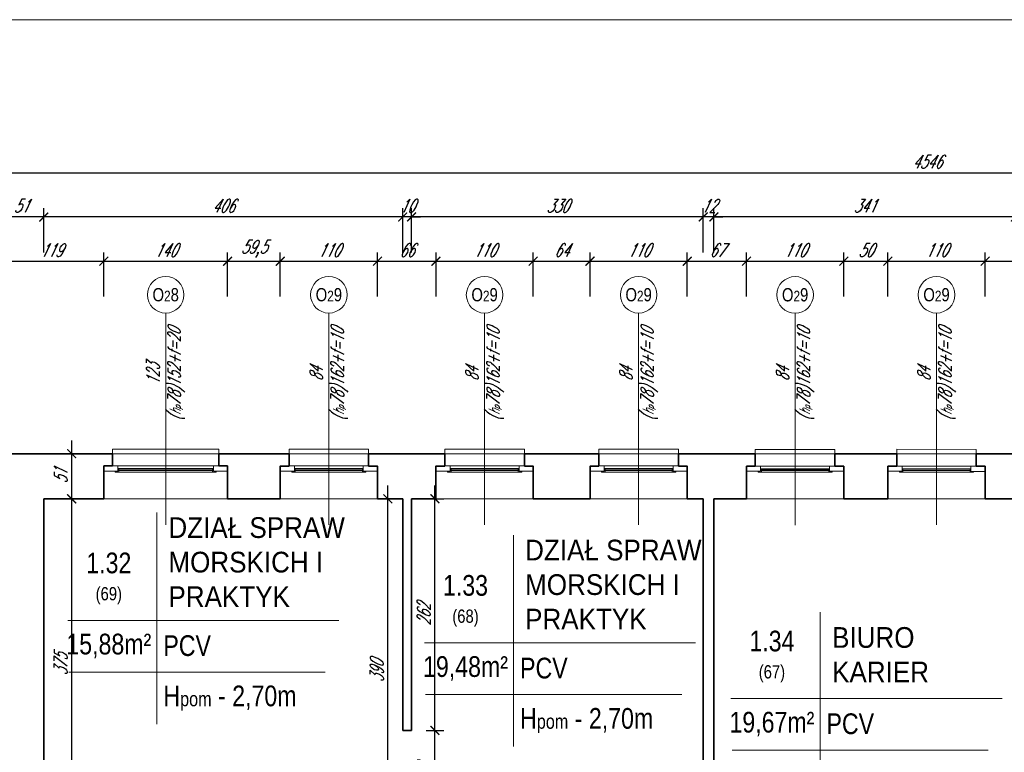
# Model space of a CAD drawing. Header units: millimetres. Extents: x 402 to 79005, y -7782 to 89952.
# Tile 173 of 256: x 24149 to 25262, y 32058 to 32886. Entities that reach past the tile are written whole.
import ezdxf

# ---------------------------------------------------------------- set-up
doc = ezdxf.new("R2010")
doc.units = ezdxf.units.MM
doc.header["$LTSCALE"] = 10
doc.linetypes.add('DASHED', pattern=[19.05, 12.7, -6.35])
doc.layers.get('0').update_dxf_attribs({"lineweight": 0})
doc.layers.get('Defpoints').update_dxf_attribs({"color": 253})
for name, color, linetype, lineweight in [('01 parter - ściany', 253, 'Continuous', 35), ('03-01_okna', 253, 'Continuous', 15), ('04-1_widok', 253, 'Continuous', 5), ('05-01_wymiary', 253, 'Continuous', 5), ('05-03_opis', 253, 'Continuous', 5)]:
    doc.layers.add(name, color=color, linetype=linetype, lineweight=lineweight)
doc.styles.add('ariel', font='ARIAL.TTF', dxfattribs={"width": 0.8})
doc.styles.add('ariel_wym', font='simplex.shx', dxfattribs={"width": 0.65, "oblique": 25})
doc.dimstyles.new('ariel 50', dxfattribs={"dimtxt": 15, "dimasz": 10, "dimexe": 10, "dimexo": 0, "dimgap": 5, "dimtad": 1, "dimdec": 1, "dimrnd": 0.5, "dimtxsty": 'ariel_wym', "dimblk": 'ARCHTICK', "dimcen": 2.5, "dimdle": 15, "dimazin": 0, "dimtfac": 1, "dimtdec": 1, "dimtix": 1, "dimtmove": 0, "dimatfit": 3, "dimldrblk": 'DOT', "dimfxl": 0, "dimarcsym": 0})
doc.dimstyles.new('ariel 50 wnętrze', dxfattribs={"dimtxt": 15, "dimasz": 10, "dimexe": 10, "dimexo": 0, "dimgap": 5, "dimtad": 1, "dimdec": 1, "dimrnd": 0.5, "dimtxsty": 'ariel_wym', "dimblk": 'ARCHTICK', "dimcen": 2.5, "dimdle": 15, "dimazin": 0, "dimtfac": 1, "dimtdec": 1, "dimtix": 1, "dimtmove": 0, "dimatfit": 3, "dimldrblk": 'DOT', "dimfxl": 0, "dimarcsym": 0})

# ---------------------------------------------------------------- blocks, each defined once
blk = doc.blocks.new('_ArchTick')
at = {"color": 0, "linetype": 'ByBlock', "const_width": 0.15}
blk.add_lwpolyline([(-0.5, -0.5), (0.5, 0.5)], dxfattribs=at)
blk = doc.blocks.new('*D1411')
at = {"layer": '05-01_wymiary', "color": 0, "lineweight": -2}
for p, q in [((24124.8, 32573.2), (24124.8, 32623.2)), ((24243.7, 32573.2), (24243.7, 32623.2)), ((24109.8, 32613.2), (24258.7, 32613.2))]:
    blk.add_line(p, q, dxfattribs=at)
at = {"layer": 'Defpoints', "color": 0}
for p in [(24243.7, 32613.2), (24124.8, 32395.5), (24243.7, 32344.6)]:
    blk.add_point(p, dxfattribs=at)
at = {"layer": '05-01_wymiary', "color": 0, "lineweight": -2, "xscale": 10, "yscale": 10, "zscale": 10, "rotation": 180}
blk.add_blockref('_ArchTick', (24124.8, 32613.2), dxfattribs=at)
at = {"layer": '05-01_wymiary', "color": 0, "lineweight": -2, "xscale": 10, "yscale": 10, "zscale": 10}
blk.add_blockref('_ArchTick', (24243.7, 32613.2), dxfattribs=at)
at = {"layer": '05-01_wymiary', "color": 0, "insert": (24184.3, 32625.7), "char_height": 15, "attachment_point": 5, "style": 'ariel_wym'}
blk.add_mtext('119', dxfattribs=at)
blk = doc.blocks.new('_Dot')
at = {"color": 0, "linetype": 'ByBlock', "lineweight": -2}
blk.add_line((-0.5, 0), (-1, 0), dxfattribs=at)
at = {"color": 0, "linetype": 'ByBlock', "const_width": 0.5}
blk.add_lwpolyline([(-0.25, 0, 1), (0.25, 0, 1)], format="xyb", close=True, dxfattribs=at)
blk = doc.blocks.new('*D1412')
at = {"layer": '05-01_wymiary', "color": 0, "lineweight": -2}
for p, q in [((24243.7, 32573.2), (24243.7, 32623.2)), ((24383.7, 32573.2), (24383.7, 32623.2)), ((24228.7, 32613.2), (24398.7, 32613.2))]:
    blk.add_line(p, q, dxfattribs=at)
at = {"layer": 'Defpoints', "color": 0}
for p in [(24383.7, 32613.2), (24243.7, 32344.6), (24383.7, 32344.6)]:
    blk.add_point(p, dxfattribs=at)
at = {"layer": '05-01_wymiary', "color": 0, "lineweight": -2, "xscale": 10, "yscale": 10, "zscale": 10, "rotation": 180}
blk.add_blockref('_ArchTick', (24243.7, 32613.2), dxfattribs=at)
at = {"layer": '05-01_wymiary', "color": 0, "lineweight": -2, "xscale": 10, "yscale": 10, "zscale": 10}
blk.add_blockref('_ArchTick', (24383.7, 32613.2), dxfattribs=at)
at = {"layer": '05-01_wymiary', "color": 0, "insert": (24313.7, 32625.7), "char_height": 15, "attachment_point": 5, "style": 'ariel_wym'}
blk.add_mtext('140', dxfattribs=at)
blk = doc.blocks.new('*D1413')
at = {"layer": '05-01_wymiary', "color": 0, "lineweight": -2}
for p, q in [((24383.7, 32573.2), (24383.7, 32623.2)), ((24443.3, 32573.2), (24443.3, 32623.2)), ((24368.7, 32613.2), (24458.3, 32613.2))]:
    blk.add_line(p, q, dxfattribs=at)
at = {"layer": 'Defpoints', "color": 0}
for p in [(24443.3, 32613.2), (24383.7, 32344.6), (24443.3, 32344.5)]:
    blk.add_point(p, dxfattribs=at)
at = {"layer": '05-01_wymiary', "color": 0, "lineweight": -2, "xscale": 10, "yscale": 10, "zscale": 10, "rotation": 180}
blk.add_blockref('_ArchTick', (24383.7, 32613.2), dxfattribs=at)
at = {"layer": '05-01_wymiary', "color": 0, "lineweight": -2, "xscale": 10, "yscale": 10, "zscale": 10}
blk.add_blockref('_ArchTick', (24443.3, 32613.2), dxfattribs=at)
at = {"layer": '05-01_wymiary', "color": 0, "insert": (24413.5, 32627.1), "char_height": 15, "attachment_point": 5, "style": 'ariel_wym'}
blk.add_mtext('59,5', dxfattribs=at)
blk = doc.blocks.new('*D1414')
at = {"layer": '05-01_wymiary', "color": 0, "lineweight": -2}
for p, q in [((24443.3, 32573.2), (24443.3, 32623.2)), ((24553.3, 32573.2), (24553.3, 32623.2)), ((24428.3, 32613.2), (24568.3, 32613.2))]:
    blk.add_line(p, q, dxfattribs=at)
at = {"layer": 'Defpoints', "color": 0}
for p in [(24553.3, 32613.2), (24443.3, 32344.5), (24553.3, 32344.5)]:
    blk.add_point(p, dxfattribs=at)
at = {"layer": '05-01_wymiary', "color": 0, "lineweight": -2, "xscale": 10, "yscale": 10, "zscale": 10, "rotation": 180}
blk.add_blockref('_ArchTick', (24443.3, 32613.2), dxfattribs=at)
at = {"layer": '05-01_wymiary', "color": 0, "lineweight": -2, "xscale": 10, "yscale": 10, "zscale": 10}
blk.add_blockref('_ArchTick', (24553.3, 32613.2), dxfattribs=at)
at = {"layer": '05-01_wymiary', "color": 0, "insert": (24498.3, 32625.7), "char_height": 15, "attachment_point": 5, "style": 'ariel_wym'}
blk.add_mtext('110', dxfattribs=at)
blk = doc.blocks.new('*D1415')
at = {"layer": '05-01_wymiary', "color": 0, "lineweight": -2}
for p, q in [((24553.3, 32573.2), (24553.3, 32623.2)), ((24619.5, 32573.2), (24619.5, 32623.2)), ((24538.3, 32613.2), (24634.5, 32613.2))]:
    blk.add_line(p, q, dxfattribs=at)
at = {"layer": 'Defpoints', "color": 0}
for p in [(24619.5, 32613.2), (24553.3, 32344.5), (24619.5, 32344.5)]:
    blk.add_point(p, dxfattribs=at)
at = {"layer": '05-01_wymiary', "color": 0, "lineweight": -2, "xscale": 10, "yscale": 10, "zscale": 10, "rotation": 180}
blk.add_blockref('_ArchTick', (24553.3, 32613.2), dxfattribs=at)
at = {"layer": '05-01_wymiary', "color": 0, "lineweight": -2, "xscale": 10, "yscale": 10, "zscale": 10}
blk.add_blockref('_ArchTick', (24619.5, 32613.2), dxfattribs=at)
at = {"layer": '05-01_wymiary', "color": 0, "insert": (24586.4, 32625.7), "char_height": 15, "attachment_point": 5, "style": 'ariel_wym'}
blk.add_mtext('66', dxfattribs=at)
blk = doc.blocks.new('*D1416')
at = {"layer": '05-01_wymiary', "color": 0, "lineweight": -2}
for p, q in [((24619.5, 32573.2), (24619.5, 32623.2)), ((24729.4, 32573.2), (24729.4, 32623.2)), ((24604.5, 32613.2), (24744.4, 32613.2))]:
    blk.add_line(p, q, dxfattribs=at)
at = {"layer": 'Defpoints', "color": 0}
for p in [(24729.4, 32613.2), (24619.5, 32344.5), (24729.4, 32344.5)]:
    blk.add_point(p, dxfattribs=at)
at = {"layer": '05-01_wymiary', "color": 0, "lineweight": -2, "xscale": 10, "yscale": 10, "zscale": 10, "rotation": 180}
blk.add_blockref('_ArchTick', (24619.5, 32613.2), dxfattribs=at)
at = {"layer": '05-01_wymiary', "color": 0, "lineweight": -2, "xscale": 10, "yscale": 10, "zscale": 10}
blk.add_blockref('_ArchTick', (24729.4, 32613.2), dxfattribs=at)
at = {"layer": '05-01_wymiary', "color": 0, "insert": (24674.4, 32625.7), "char_height": 15, "attachment_point": 5, "style": 'ariel_wym'}
blk.add_mtext('110', dxfattribs=at)
blk = doc.blocks.new('*D1417')
at = {"layer": '05-01_wymiary', "color": 0, "lineweight": -2}
for p, q in [((24729.4, 32573.2), (24729.4, 32623.2)), ((24793.7, 32573.2), (24793.7, 32623.2)), ((24714.4, 32613.2), (24808.7, 32613.2))]:
    blk.add_line(p, q, dxfattribs=at)
at = {"layer": 'Defpoints', "color": 0}
for p in [(24793.7, 32613.2), (24729.4, 32344.5), (24793.7, 32344.5)]:
    blk.add_point(p, dxfattribs=at)
at = {"layer": '05-01_wymiary', "color": 0, "lineweight": -2, "xscale": 10, "yscale": 10, "zscale": 10, "rotation": 180}
blk.add_blockref('_ArchTick', (24729.4, 32613.2), dxfattribs=at)
at = {"layer": '05-01_wymiary', "color": 0, "lineweight": -2, "xscale": 10, "yscale": 10, "zscale": 10}
blk.add_blockref('_ArchTick', (24793.7, 32613.2), dxfattribs=at)
at = {"layer": '05-01_wymiary', "color": 0, "insert": (24761.5, 32625.7), "char_height": 15, "attachment_point": 5, "style": 'ariel_wym'}
blk.add_mtext('64', dxfattribs=at)
blk = doc.blocks.new('*D1418')
at = {"layer": '05-01_wymiary', "color": 0, "lineweight": -2}
for p, q in [((24793.7, 32573.2), (24793.7, 32623.2)), ((24903.7, 32573.2), (24903.7, 32623.2)), ((24778.7, 32613.2), (24918.7, 32613.2))]:
    blk.add_line(p, q, dxfattribs=at)
at = {"layer": 'Defpoints', "color": 0}
for p in [(24903.7, 32613.2), (24793.7, 32344.5), (24903.7, 32344.5)]:
    blk.add_point(p, dxfattribs=at)
at = {"layer": '05-01_wymiary', "color": 0, "lineweight": -2, "xscale": 10, "yscale": 10, "zscale": 10, "rotation": 180}
blk.add_blockref('_ArchTick', (24793.7, 32613.2), dxfattribs=at)
at = {"layer": '05-01_wymiary', "color": 0, "lineweight": -2, "xscale": 10, "yscale": 10, "zscale": 10}
blk.add_blockref('_ArchTick', (24903.7, 32613.2), dxfattribs=at)
at = {"layer": '05-01_wymiary', "color": 0, "insert": (24848.7, 32625.7), "char_height": 15, "attachment_point": 5, "style": 'ariel_wym'}
blk.add_mtext('110', dxfattribs=at)
blk = doc.blocks.new('*D1419')
at = {"layer": '05-01_wymiary', "color": 0, "lineweight": -2}
for p, q in [((24903.7, 32573.2), (24903.7, 32623.2)), ((24970.7, 32573.2), (24970.7, 32623.2)), ((24888.7, 32613.2), (24985.7, 32613.2))]:
    blk.add_line(p, q, dxfattribs=at)
at = {"layer": 'Defpoints', "color": 0}
for p in [(24970.7, 32613.2), (24903.7, 32344.5), (24970.7, 32344.5)]:
    blk.add_point(p, dxfattribs=at)
at = {"layer": '05-01_wymiary', "color": 0, "lineweight": -2, "xscale": 10, "yscale": 10, "zscale": 10, "rotation": 180}
blk.add_blockref('_ArchTick', (24903.7, 32613.2), dxfattribs=at)
at = {"layer": '05-01_wymiary', "color": 0, "lineweight": -2, "xscale": 10, "yscale": 10, "zscale": 10}
blk.add_blockref('_ArchTick', (24970.7, 32613.2), dxfattribs=at)
at = {"layer": '05-01_wymiary', "color": 0, "insert": (24937.2, 32625.7), "char_height": 15, "attachment_point": 5, "style": 'ariel_wym'}
blk.add_mtext('67', dxfattribs=at)
blk = doc.blocks.new('*D1420')
at = {"layer": '05-01_wymiary', "color": 0, "lineweight": -2}
for p, q in [((24970.7, 32573.2), (24970.7, 32623.2)), ((25080.7, 32573.2), (25080.7, 32623.2)), ((24955.7, 32613.2), (25095.7, 32613.2))]:
    blk.add_line(p, q, dxfattribs=at)
at = {"layer": 'Defpoints', "color": 0}
for p in [(25080.7, 32613.2), (24970.7, 32344.5), (25080.7, 32344.4)]:
    blk.add_point(p, dxfattribs=at)
at = {"layer": '05-01_wymiary', "color": 0, "lineweight": -2, "xscale": 10, "yscale": 10, "zscale": 10, "rotation": 180}
blk.add_blockref('_ArchTick', (24970.7, 32613.2), dxfattribs=at)
at = {"layer": '05-01_wymiary', "color": 0, "lineweight": -2, "xscale": 10, "yscale": 10, "zscale": 10}
blk.add_blockref('_ArchTick', (25080.7, 32613.2), dxfattribs=at)
at = {"layer": '05-01_wymiary', "color": 0, "insert": (25025.7, 32625.7), "char_height": 15, "attachment_point": 5, "style": 'ariel_wym'}
blk.add_mtext('110', dxfattribs=at)
blk = doc.blocks.new('*D1421')
at = {"layer": '05-01_wymiary', "color": 0, "lineweight": -2}
for p, q in [((25080.7, 32573.2), (25080.7, 32623.2)), ((25130.6, 32573.2), (25130.6, 32623.2)), ((25065.7, 32613.2), (25145.6, 32613.2))]:
    blk.add_line(p, q, dxfattribs=at)
at = {"layer": 'Defpoints', "color": 0}
for p in [(25130.6, 32613.2), (25080.7, 32344.4), (25130.6, 32344.5)]:
    blk.add_point(p, dxfattribs=at)
at = {"layer": '05-01_wymiary', "color": 0, "lineweight": -2, "xscale": 10, "yscale": 10, "zscale": 10, "rotation": 180}
blk.add_blockref('_ArchTick', (25080.7, 32613.2), dxfattribs=at)
at = {"layer": '05-01_wymiary', "color": 0, "lineweight": -2, "xscale": 10, "yscale": 10, "zscale": 10}
blk.add_blockref('_ArchTick', (25130.6, 32613.2), dxfattribs=at)
at = {"layer": '05-01_wymiary', "color": 0, "insert": (25105.6, 32625.7), "char_height": 15, "attachment_point": 5, "style": 'ariel_wym'}
blk.add_mtext('50', dxfattribs=at)
blk = doc.blocks.new('*D1422')
at = {"layer": '05-01_wymiary', "color": 0, "lineweight": -2}
for p, q in [((25130.6, 32573.2), (25130.6, 32623.2)), ((25240.6, 32573.2), (25240.6, 32623.2)), ((25115.6, 32613.2), (25255.6, 32613.2))]:
    blk.add_line(p, q, dxfattribs=at)
at = {"layer": 'Defpoints', "color": 0}
for p in [(25240.6, 32613.2), (25130.6, 32344.5), (25240.6, 32344.4)]:
    blk.add_point(p, dxfattribs=at)
at = {"layer": '05-01_wymiary', "color": 0, "lineweight": -2, "xscale": 10, "yscale": 10, "zscale": 10, "rotation": 180}
blk.add_blockref('_ArchTick', (25130.6, 32613.2), dxfattribs=at)
at = {"layer": '05-01_wymiary', "color": 0, "lineweight": -2, "xscale": 10, "yscale": 10, "zscale": 10}
blk.add_blockref('_ArchTick', (25240.6, 32613.2), dxfattribs=at)
at = {"layer": '05-01_wymiary', "color": 0, "insert": (25185.6, 32625.7), "char_height": 15, "attachment_point": 5, "style": 'ariel_wym'}
blk.add_mtext('110', dxfattribs=at)
blk = doc.blocks.new('*D1423')
at = {"layer": '05-01_wymiary', "color": 0, "lineweight": -2}
for p, q in [((25240.6, 32573.2), (25240.6, 32623.2)), ((25323.7, 32573.2), (25323.7, 32623.2)), ((25225.6, 32613.2), (25338.7, 32613.2))]:
    blk.add_line(p, q, dxfattribs=at)
at = {"layer": 'Defpoints', "color": 0}
for p in [(25323.7, 32613.2), (25240.6, 32344.4), (25323.7, 32344.5)]:
    blk.add_point(p, dxfattribs=at)
at = {"layer": '05-01_wymiary', "color": 0, "lineweight": -2, "xscale": 10, "yscale": 10, "zscale": 10, "rotation": 180}
blk.add_blockref('_ArchTick', (25240.6, 32613.2), dxfattribs=at)
at = {"layer": '05-01_wymiary', "color": 0, "lineweight": -2, "xscale": 10, "yscale": 10, "zscale": 10}
blk.add_blockref('_ArchTick', (25323.7, 32613.2), dxfattribs=at)
at = {"layer": '05-01_wymiary', "color": 0, "insert": (25282.2, 32625.7), "char_height": 15, "attachment_point": 5, "style": 'ariel_wym'}
blk.add_mtext('83', dxfattribs=at)
blk = doc.blocks.new('*D1464')
at = {"layer": '05-01_wymiary', "color": 0, "lineweight": -2}
for p, q in [((24933.8, 32623.2), (24933.8, 32673.2)), ((25274.8, 32623.2), (25274.8, 32673.2)), ((25289.8, 32663.2), (24918.8, 32663.2))]:
    blk.add_line(p, q, dxfattribs=at)
at = {"layer": 'Defpoints', "color": 0}
for p in [(24933.8, 32663.2), (24933.8, 32344.5), (25274.8, 32344.5)]:
    blk.add_point(p, dxfattribs=at)
at = {"layer": '05-01_wymiary', "color": 0, "lineweight": -2, "xscale": 10, "yscale": 10, "zscale": 10, "rotation": 180}
blk.add_blockref('_ArchTick', (24933.8, 32663.2), dxfattribs=at)
at = {"layer": '05-01_wymiary', "color": 0, "lineweight": -2, "xscale": 10, "yscale": 10, "zscale": 10}
blk.add_blockref('_ArchTick', (25274.8, 32663.2), dxfattribs=at)
at = {"layer": '05-01_wymiary', "color": 0, "insert": (25104.3, 32675.7), "char_height": 15, "attachment_point": 5, "style": 'ariel_wym'}
blk.add_mtext('341', dxfattribs=at)
blk = doc.blocks.new('*D1465')
at = {"layer": '05-01_wymiary', "color": 0, "lineweight": -2}
for p, q in [((24921.8, 32623.2), (24921.8, 32673.2)), ((24933.8, 32623.2), (24933.8, 32673.2)), ((24921.8, 32663.2), (24911.8, 32663.2)), ((24933.8, 32663.2), (24921.8, 32663.2)), ((24933.8, 32663.2), (24943.8, 32663.2))]:
    blk.add_line(p, q, dxfattribs=at)
at = {"layer": 'Defpoints', "color": 0}
for p in [(24921.8, 32663.2), (24921.8, 32344.5), (24933.8, 32344.5)]:
    blk.add_point(p, dxfattribs=at)
at = {"layer": '05-01_wymiary', "color": 0, "lineweight": -2, "xscale": 10, "yscale": 10, "zscale": 10}
blk.add_blockref('_ArchTick', (24921.8, 32663.2), dxfattribs=at)
at = {"layer": '05-01_wymiary', "color": 0, "lineweight": -2, "xscale": 10, "yscale": 10, "zscale": 10, "rotation": 180}
blk.add_blockref('_ArchTick', (24933.8, 32663.2), dxfattribs=at)
at = {"layer": '05-01_wymiary', "color": 0, "insert": (24927.8, 32675.7), "char_height": 15, "attachment_point": 5, "style": 'ariel_wym'}
blk.add_mtext('12', dxfattribs=at)
blk = doc.blocks.new('*D1466')
at = {"layer": '05-01_wymiary', "color": 0, "lineweight": -2}
for p, q in [((24591.8, 32623.2), (24591.8, 32673.2)), ((24921.8, 32623.2), (24921.8, 32673.2)), ((24936.8, 32663.2), (24576.8, 32663.2))]:
    blk.add_line(p, q, dxfattribs=at)
at = {"layer": 'Defpoints', "color": 0}
for p in [(24591.8, 32663.2), (24591.8, 32344.5), (24921.8, 32344.5)]:
    blk.add_point(p, dxfattribs=at)
at = {"layer": '05-01_wymiary', "color": 0, "lineweight": -2, "xscale": 10, "yscale": 10, "zscale": 10, "rotation": 180}
blk.add_blockref('_ArchTick', (24591.8, 32663.2), dxfattribs=at)
at = {"layer": '05-01_wymiary', "color": 0, "lineweight": -2, "xscale": 10, "yscale": 10, "zscale": 10}
blk.add_blockref('_ArchTick', (24921.8, 32663.2), dxfattribs=at)
at = {"layer": '05-01_wymiary', "color": 0, "insert": (24756.8, 32675.7), "char_height": 15, "attachment_point": 5, "style": 'ariel_wym'}
blk.add_mtext('330', dxfattribs=at)
blk = doc.blocks.new('*D1467')
at = {"layer": '05-01_wymiary', "color": 0, "lineweight": -2}
for p, q in [((24581.8, 32623.2), (24581.8, 32673.2)), ((24591.8, 32623.2), (24591.8, 32673.2)), ((24581.8, 32663.2), (24571.8, 32663.2)), ((24591.8, 32663.2), (24581.8, 32663.2)), ((24591.8, 32663.2), (24601.8, 32663.2))]:
    blk.add_line(p, q, dxfattribs=at)
at = {"layer": 'Defpoints', "color": 0}
for p in [(24581.8, 32663.2), (24581.8, 32344.5), (24591.8, 32344.5)]:
    blk.add_point(p, dxfattribs=at)
at = {"layer": '05-01_wymiary', "color": 0, "lineweight": -2, "xscale": 10, "yscale": 10, "zscale": 10}
blk.add_blockref('_ArchTick', (24581.8, 32663.2), dxfattribs=at)
at = {"layer": '05-01_wymiary', "color": 0, "lineweight": -2, "xscale": 10, "yscale": 10, "zscale": 10, "rotation": 180}
blk.add_blockref('_ArchTick', (24591.8, 32663.2), dxfattribs=at)
at = {"layer": '05-01_wymiary', "color": 0, "insert": (24586.8, 32675.7), "char_height": 15, "attachment_point": 5, "style": 'ariel_wym'}
blk.add_mtext('10', dxfattribs=at)
blk = doc.blocks.new('*D1468')
at = {"layer": '05-01_wymiary', "color": 0, "lineweight": -2}
for p, q in [((24175.8, 32623.2), (24175.8, 32673.2)), ((24581.8, 32623.2), (24581.8, 32673.2)), ((24596.8, 32663.2), (24160.8, 32663.2))]:
    blk.add_line(p, q, dxfattribs=at)
at = {"layer": 'Defpoints', "color": 0}
for p in [(24175.8, 32663.2), (24175.8, 32344.5), (24581.8, 32344.5)]:
    blk.add_point(p, dxfattribs=at)
at = {"layer": '05-01_wymiary', "color": 0, "lineweight": -2, "xscale": 10, "yscale": 10, "zscale": 10, "rotation": 180}
blk.add_blockref('_ArchTick', (24175.8, 32663.2), dxfattribs=at)
at = {"layer": '05-01_wymiary', "color": 0, "lineweight": -2, "xscale": 10, "yscale": 10, "zscale": 10}
blk.add_blockref('_ArchTick', (24581.8, 32663.2), dxfattribs=at)
at = {"layer": '05-01_wymiary', "color": 0, "insert": (24378.8, 32675.7), "char_height": 15, "attachment_point": 5, "style": 'ariel_wym'}
blk.add_mtext('406', dxfattribs=at)
blk = doc.blocks.new('*D1469')
at = {"layer": '05-01_wymiary', "color": 0, "lineweight": -2}
for p, q in [((24124.8, 32623.2), (24124.8, 32673.2)), ((24175.8, 32623.2), (24175.8, 32673.2)), ((24190.8, 32663.2), (24109.8, 32663.2))]:
    blk.add_line(p, q, dxfattribs=at)
at = {"layer": 'Defpoints', "color": 0}
for p in [(24124.8, 32663.2), (24124.8, 32395.5), (24175.8, 32344.5)]:
    blk.add_point(p, dxfattribs=at)
at = {"layer": '05-01_wymiary', "color": 0, "lineweight": -2, "xscale": 10, "yscale": 10, "zscale": 10, "rotation": 180}
blk.add_blockref('_ArchTick', (24124.8, 32663.2), dxfattribs=at)
at = {"layer": '05-01_wymiary', "color": 0, "lineweight": -2, "xscale": 10, "yscale": 10, "zscale": 10}
blk.add_blockref('_ArchTick', (24175.8, 32663.2), dxfattribs=at)
at = {"layer": '05-01_wymiary', "color": 0, "insert": (24150.3, 32675.7), "char_height": 15, "attachment_point": 5, "style": 'ariel_wym'}
blk.add_mtext('51', dxfattribs=at)
blk = doc.blocks.new('*D1473')
at = {"layer": '05-01_wymiary', "color": 0, "lineweight": -2}
for p, q in [((22901.9, 32673.2), (22901.9, 32723.2)), ((27448.1, 32673.2), (27448.1, 32723.2)), ((22886.9, 32713.2), (27463.1, 32713.2))]:
    blk.add_line(p, q, dxfattribs=at)
at = {"layer": 'Defpoints', "color": 0}
for p in [(27448.1, 32713.2), (27448.1, 32262.5), (22901.9, 32249.5)]:
    blk.add_point(p, dxfattribs=at)
at = {"layer": '05-01_wymiary', "color": 0, "lineweight": -2, "xscale": 10, "yscale": 10, "zscale": 10, "rotation": 180}
blk.add_blockref('_ArchTick', (22901.9, 32713.2), dxfattribs=at)
at = {"layer": '05-01_wymiary', "color": 0, "lineweight": -2, "xscale": 10, "yscale": 10, "zscale": 10}
blk.add_blockref('_ArchTick', (27448.1, 32713.2), dxfattribs=at)
at = {"layer": '05-01_wymiary', "color": 0, "insert": (25175, 32725.7), "char_height": 15, "attachment_point": 5, "style": 'ariel_wym'}
blk.add_mtext('4546', dxfattribs=at)
blk = doc.blocks.new('*D1306')
at = {"layer": '05-01_wymiary', "color": 0, "lineweight": -2}
for p, q in [((24618.2, 31967.5), (24618.2, 32097.5)), ((24608.2, 32082.5), (24628.2, 32082.5)), ((24608.2, 31982.5), (24628.2, 31982.5))]:
    blk.add_line(p, q, dxfattribs=at)
at = {"layer": 'Defpoints', "color": 0}
for p in [(24591.8, 32082.5), (24618.2, 32082.5), (24591.8, 31982.5)]:
    blk.add_point(p, dxfattribs=at)
at = {"layer": '05-01_wymiary', "color": 0, "lineweight": -2, "xscale": 10, "yscale": 10, "zscale": 10}
for p, rotation in [((24618.2, 32082.5), 90), ((24618.2, 31982.5), 270)]:
    blk.add_blockref('_ArchTick', p, dxfattribs=dict(at, rotation=rotation))
at = {"layer": '05-01_wymiary', "color": 0, "insert": (24605.7, 32032.5), "char_height": 15, "attachment_point": 5, "rotation": 90, "style": 'ariel_wym'}
blk.add_mtext('100', dxfattribs=at)
blk = doc.blocks.new('*D1307')
at = {"layer": '05-01_wymiary', "color": 0, "lineweight": -2}
for p, q in [((24618.2, 32067.5), (24618.2, 32359.5)), ((24608.2, 32344.5), (24628.2, 32344.5)), ((24608.2, 32082.5), (24628.2, 32082.5))]:
    blk.add_line(p, q, dxfattribs=at)
at = {"layer": 'Defpoints', "color": 0}
for p in [(24591.8, 32344.5), (24618.2, 32344.5), (24591.8, 32082.5)]:
    blk.add_point(p, dxfattribs=at)
at = {"layer": '05-01_wymiary', "color": 0, "lineweight": -2, "xscale": 10, "yscale": 10, "zscale": 10}
for p, rotation in [((24618.2, 32344.5), 90), ((24618.2, 32082.5), 270)]:
    blk.add_blockref('_ArchTick', p, dxfattribs=dict(at, rotation=rotation))
at = {"layer": '05-01_wymiary', "color": 0, "insert": (24605.7, 32213.5), "char_height": 15, "attachment_point": 5, "rotation": 90, "style": 'ariel_wym'}
blk.add_mtext('262', dxfattribs=at)
blk = doc.blocks.new('*D1346')
at = {"layer": '05-01_wymiary', "color": 0, "lineweight": -2}
for p, q in [((24565, 31939.5), (24565, 32359.5)), ((24575, 32344.5), (24555, 32344.5)), ((24575, 31954.5), (24555, 31954.5))]:
    blk.add_line(p, q, dxfattribs=at)
at = {"layer": 'Defpoints', "color": 0}
for p in [(24565, 32344.5), (24581.8, 32344.5), (24581.8, 31954.5)]:
    blk.add_point(p, dxfattribs=at)
at = {"layer": '05-01_wymiary', "color": 0, "lineweight": -2, "xscale": 10, "yscale": 10, "zscale": 10}
for p, rotation in [((24565, 32344.5), 90), ((24565, 31954.5), 270)]:
    blk.add_blockref('_ArchTick', p, dxfattribs=dict(at, rotation=rotation))
at = {"layer": '05-01_wymiary', "color": 0, "insert": (24552.5, 32149.5), "char_height": 15, "attachment_point": 5, "rotation": 90, "style": 'ariel_wym'}
blk.add_mtext('390', dxfattribs=at)
blk = doc.blocks.new('*D1356')
at = {"layer": '05-01_wymiary', "color": 0, "lineweight": -2}
for p, q in [((24207.4, 31954.5), (24207.4, 32359.5)), ((24197.4, 32344.5), (24217.4, 32344.5)), ((24197.4, 31969.5), (24217.4, 31969.5))]:
    blk.add_line(p, q, dxfattribs=at)
at = {"layer": 'Defpoints', "color": 0}
for p in [(24175.8, 32344.5), (24207.4, 32344.5), (24175.8, 31969.5)]:
    blk.add_point(p, dxfattribs=at)
at = {"layer": '05-01_wymiary', "color": 0, "lineweight": -2, "xscale": 10, "yscale": 10, "zscale": 10}
for p, rotation in [((24207.4, 32344.5), 90), ((24207.4, 31969.5), 270)]:
    blk.add_blockref('_ArchTick', p, dxfattribs=dict(at, rotation=rotation))
at = {"layer": '05-01_wymiary', "color": 0, "insert": (24194.9, 32157), "char_height": 15, "attachment_point": 5, "rotation": 90, "style": 'ariel_wym'}
blk.add_mtext('375', dxfattribs=at)
blk = doc.blocks.new('*D1357')
at = {"layer": '05-01_wymiary', "color": 0, "lineweight": -2}
for p, q in [((24207.4, 32329.5), (24207.4, 32410.5)), ((24197.4, 32395.5), (24217.4, 32395.5)), ((24197.4, 32344.5), (24217.4, 32344.5))]:
    blk.add_line(p, q, dxfattribs=at)
at = {"layer": 'Defpoints', "color": 0}
for p in [(24189.3, 32395.5), (24207.4, 32395.5), (24175.8, 32344.5)]:
    blk.add_point(p, dxfattribs=at)
at = {"layer": '05-01_wymiary', "color": 0, "lineweight": -2, "xscale": 10, "yscale": 10, "zscale": 10}
for p, rotation in [((24207.4, 32395.5), 90), ((24207.4, 32344.5), 270)]:
    blk.add_blockref('_ArchTick', p, dxfattribs=dict(at, rotation=rotation))
at = {"layer": '05-01_wymiary', "color": 0, "insert": (24194.9, 32370), "char_height": 15, "attachment_point": 5, "rotation": 90, "style": 'ariel_wym'}
blk.add_mtext('51', dxfattribs=at)

msp = doc.modelspace()

# ---------------------------------------------------------------- linework, layer by layer
at = {"layer": '01 parter - ściany'}
for p, q in [((24253.709, 32395.499), (24124.835, 32395.499)), ((24253.709, 32395.652), (24253.709, 32381.65)), ((24373.734, 32395.652), (24373.735, 32381.633)), ((24453.275, 32395.506), (24373.734, 32395.506)), ((24453.275, 32395.506), (24453.275, 32381.574)), ((24543.275, 32395.514), (24543.275, 32381.495)), ((24629.426, 32395.499), (24543.275, 32395.499)), ((24629.426, 32395.499), (24629.427, 32381.573)), ((24719.426, 32395.513), (24719.427, 32381.493)), ((24803.662, 32395.499), (24719.426, 32395.499)), ((24803.662, 32395.509), (24803.662, 32381.573)), ((24893.662, 32395.513), (24893.662, 32381.493)), ((24980.685, 32395.499), (24893.662, 32395.499)), ((24980.685, 32395.509), (24980.686, 32381.573)), ((25140.601, 32395.499), (25070.685, 32395.499)), ((25070.685, 32395.499), (25070.686, 32381.493)), ((25140.601, 32395.509), (25140.601, 32381.573)), ((25230.601, 32395.513), (25230.601, 32381.493)), ((25333.734, 32395.499), (25230.601, 32395.499)), ((24243.738, 32344.63), (24243.738, 32381.652)), ((24253.709, 32381.65), (24243.738, 32381.65)), ((24383.706, 32381.65), (24373.735, 32381.65)), ((24383.738, 32344.63), (24383.735, 32381.632)), ((24383.738, 32344.63), (24383.735, 32381.632)), ((24443.304, 32344.475), (24443.304, 32381.576)), ((24453.275, 32381.574), (24443.304, 32381.574)), ((24553.246, 32381.512), (24543.275, 32381.512)), ((24553.278, 32344.492), (24553.275, 32381.493)), ((24553.278, 32344.492), (24553.275, 32381.493)), ((24619.455, 32344.474), (24619.455, 32381.575)), ((24629.427, 32381.573), (24619.455, 32381.573)), ((24729.398, 32381.511), (24719.427, 32381.511)), ((24729.43, 32344.491), (24729.427, 32381.492)), ((24729.43, 32344.491), (24729.427, 32381.492)), ((24793.691, 32344.474), (24793.691, 32381.575)), ((24803.662, 32381.573), (24793.691, 32381.573)), ((24903.634, 32381.511), (24893.662, 32381.511)), ((24903.665, 32344.491), (24903.662, 32381.492)), ((24903.665, 32344.491), (24903.662, 32381.492)), ((24970.714, 32344.474), (24970.714, 32381.575)), ((24980.686, 32381.573), (24970.714, 32381.573)), ((25080.657, 32381.511), (25070.686, 32381.511)), ((25080.689, 32344.491), (25080.686, 32381.492)), ((25080.689, 32344.491), (25080.686, 32381.492)), ((25130.63, 32344.474), (25130.63, 32381.575)), ((25140.601, 32381.573), (25130.63, 32381.573)), ((25240.573, 32381.511), (25230.601, 32381.511)), ((25240.604, 32344.491), (25240.601, 32381.492)), ((25240.604, 32344.491), (25240.601, 32381.492)), ((24243.738, 32344.499), (24175.835, 32344.499)), ((24175.835, 32344.499), (24175.835, 31969.499)), ((24443.304, 32344.475), (24383.738, 32344.63)), ((24581.835, 32344.499), (24553.278, 32344.499)), ((24581.835, 32082.499), (24581.835, 32344.499)), ((24619.455, 32344.499), (24591.835, 32344.499)), ((24591.835, 32344.499), (24591.835, 32082.499)), ((24793.691, 32344.499), (24729.43, 32344.499)), ((24921.835, 32344.499), (24903.665, 32344.499)), ((24921.835, 32344.499), (24921.835, 31918.366)), ((24970.714, 32344.499), (24933.835, 32344.499)), ((24933.835, 32344.499), (24933.835, 31918.366)), ((25130.63, 32344.499), (25080.689, 32344.499)), ((25274.835, 32344.499), (25240.604, 32344.499)), ((24591.835, 32082.499), (24581.835, 32082.499))]:
    msp.add_line(p, q, dxfattribs=at)
at = {"layer": '03-01_okna', "linetype": 'Continuous', "lineweight": 0}
for p, q in [((24253.71, 32395.499), (24253.71, 32400.499)), ((24373.768, 32400.499), (24253.71, 32400.499)), ((24373.768, 32395.499), (24373.768, 32400.499)), ((24453.276, 32395.499), (24453.276, 32400.499)), ((24543.305, 32400.496), (24453.276, 32400.499)), ((24543.305, 32395.496), (24543.305, 32400.496)), ((24629.427, 32395.499), (24629.427, 32400.499)), ((24719.457, 32400.496), (24629.427, 32400.499)), ((24719.457, 32395.496), (24719.457, 32400.496)), ((24803.663, 32395.499), (24803.663, 32400.499)), ((24893.692, 32400.496), (24803.663, 32400.499)), ((24893.692, 32395.496), (24893.692, 32400.496)), ((24980.686, 32395.42), (24980.686, 32400.42)), ((25070.716, 32400.418), (24980.686, 32400.42)), ((25070.716, 32395.418), (25070.716, 32400.418)), ((25140.602, 32395.499), (25140.602, 32400.499)), ((25230.632, 32400.358), (25140.602, 32400.499)), ((25230.632, 32395.358), (25230.632, 32400.358)), ((24259.738, 32381.652), (24367.738, 32381.652)), ((24367.738, 32378.652), (24259.738, 32378.652)), ((24260.738, 32374.652), (24260.738, 32378.652)), ((24366.738, 32377.152), (24260.738, 32377.152)), ((24366.738, 32376.652), (24260.738, 32376.652)), ((24366.738, 32374.652), (24366.738, 32378.652)), ((24459.304, 32381.652), (24537.275, 32381.649)), ((24537.275, 32378.649), (24459.304, 32378.652)), ((24460.304, 32374.652), (24460.304, 32378.652)), ((24536.275, 32377.149), (24460.304, 32377.152)), ((24536.275, 32376.649), (24460.304, 32376.652)), ((24536.275, 32374.649), (24536.275, 32378.649)), ((24635.455, 32381.652), (24713.427, 32381.649)), ((24713.427, 32378.649), (24635.455, 32378.652)), ((24636.455, 32374.652), (24636.455, 32378.652)), ((24712.427, 32377.149), (24636.455, 32377.152)), ((24712.427, 32376.649), (24636.455, 32376.652)), ((24712.427, 32374.649), (24712.427, 32378.649)), ((24809.691, 32381.652), (24887.662, 32381.649)), ((24887.662, 32378.649), (24809.691, 32378.652)), ((24810.691, 32374.652), (24810.691, 32378.652)), ((24886.662, 32377.149), (24810.691, 32377.152)), ((24886.662, 32376.649), (24810.691, 32376.652)), ((24886.662, 32374.649), (24886.662, 32378.649)), ((24986.714, 32381.573), (25064.686, 32381.571)), ((25064.686, 32378.571), (24986.714, 32378.573)), ((24987.714, 32374.573), (24987.714, 32378.573)), ((25063.686, 32377.071), (24987.714, 32377.073)), ((25063.686, 32376.571), (24987.714, 32376.573)), ((25063.686, 32374.571), (25063.686, 32378.571)), ((25146.63, 32381.573), (25224.601, 32381.511)), ((25224.601, 32378.511), (25146.63, 32378.573)), ((25147.63, 32374.573), (25147.63, 32378.573)), ((25223.601, 32377.011), (25147.63, 32377.073)), ((25223.601, 32376.511), (25147.63, 32376.573)), ((25223.601, 32374.511), (25223.601, 32378.511))]:
    msp.add_line(p, q, dxfattribs=at)
at = {"layer": '03-01_okna', "linetype": 'DASHED'}
for p, q in [((24373.768, 32395.499), (24253.71, 32395.499)), ((24543.305, 32395.496), (24453.276, 32395.499)), ((24719.457, 32395.496), (24629.427, 32395.499)), ((24893.692, 32395.496), (24803.663, 32395.499)), ((25070.716, 32395.418), (24980.686, 32395.42)), ((25230.632, 32395.358), (25140.602, 32395.499))]:
    msp.add_line(p, q, dxfattribs=at)
at = {"layer": '03-01_okna', "linetype": 'Continuous', "lineweight": 0}
for points in [[(24243.738, 32375.652), (24259.738, 32375.652), (24259.738, 32381.652), (24243.738, 32381.652)], [(24367.738, 32375.652), (24383.738, 32375.652), (24383.738, 32381.652), (24367.738, 32381.652)], [(24443.304, 32375.652), (24459.304, 32375.652), (24459.304, 32381.652), (24443.304, 32381.652)], [(24537.275, 32375.649), (24553.275, 32375.649), (24553.275, 32381.649), (24537.275, 32381.649)], [(24619.455, 32375.652), (24635.455, 32375.652), (24635.455, 32381.652), (24619.455, 32381.652)], [(24713.427, 32375.649), (24729.427, 32375.649), (24729.427, 32381.649), (24713.427, 32381.649)], [(24793.691, 32375.652), (24809.691, 32375.652), (24809.691, 32381.652), (24793.691, 32381.652)], [(24887.662, 32375.649), (24903.662, 32375.649), (24903.662, 32381.649), (24887.662, 32381.649)], [(24970.714, 32375.573), (24986.714, 32375.573), (24986.714, 32381.573), (24970.714, 32381.573)], [(25064.686, 32375.571), (25080.686, 32375.571), (25080.686, 32381.571), (25064.686, 32381.571)], [(25130.63, 32375.573), (25146.63, 32375.573), (25146.63, 32381.573), (25130.63, 32381.573)], [(25224.601, 32375.511), (25240.601, 32375.511), (25240.601, 32381.511), (25224.601, 32381.511)]]:
    msp.add_lwpolyline(points, close=True, dxfattribs=at)
for points in [[(24370.738, 32375.652), (24370.738, 32374.652), (24256.738, 32374.652), (24256.738, 32375.652)], [(24540.275, 32375.649), (24540.275, 32374.649), (24456.304, 32374.652), (24456.304, 32375.652)], [(24716.427, 32375.649), (24716.427, 32374.649), (24632.455, 32374.652), (24632.455, 32375.652)], [(24890.662, 32375.649), (24890.662, 32374.649), (24806.691, 32374.652), (24806.691, 32375.652)], [(25067.686, 32375.571), (25067.686, 32374.571), (24983.714, 32374.573), (24983.714, 32375.573)], [(25227.601, 32375.511), (25227.601, 32374.511), (25143.63, 32374.573), (25143.63, 32375.573)]]:
    msp.add_lwpolyline(points, dxfattribs=at)
at = {"layer": '04-1_widok'}
for p, q in [((22857.337, 32886.312), (25673.259, 32886.312)), ((24243.707, 32344.499), (24383.738, 32344.499)), ((24443.272, 32344.499), (24553.275, 32344.496)), ((24619.424, 32344.499), (24729.427, 32344.496)), ((24793.66, 32344.499), (24903.662, 32344.496)), ((24970.683, 32344.42), (25080.686, 32344.418)), ((25130.599, 32344.499), (25240.601, 32344.358))]:
    msp.add_line(p, q, dxfattribs=at)
at = {"layer": '05-03_opis', "lineweight": 0}
for p, q in [((24313.739, 32314.89), (24313.739, 32554.521)), ((24498.29, 32314.889), (24498.29, 32554.52)), ((24674.442, 32314.889), (24674.442, 32554.52)), ((24848.678, 32314.889), (24848.678, 32554.52)), ((25025.701, 32314.81), (25025.701, 32554.441)), ((25185.617, 32314.889), (25185.617, 32554.52))]:
    msp.add_line(p, q, dxfattribs=at)
at = {"layer": '05-03_opis'}
for p, q in [((24303.842, 32328.881), (24303.842, 32089.668)), ((24707.315, 32303.458), (24707.315, 32064.244)), ((25053.914, 32216.342), (25053.914, 32001.316)), ((24202.849, 32206.933), (24509.722, 32206.933)), ((24606.321, 32181.509), (24913.195, 32181.509)), ((24204.296, 32148.575), (24494.013, 32148.575)), ((24607.768, 32123.152), (24897.485, 32123.152)), ((24952.92, 32118.581), (25259.793, 32118.581)), ((24954.367, 32060.224), (25244.084, 32060.224))]:
    msp.add_line(p, q, dxfattribs=at)
at = {"layer": '05-03_opis', "lineweight": 0}
for centre in [(24313.739, 32575.21), (24498.29, 32575.209), (24674.442, 32575.209), (24848.678, 32575.209), (25025.701, 32575.13), (25185.617, 32575.209)]:
    msp.add_circle(centre, 20.689, dxfattribs=at)

# ---------------------------------------------------------------- texts
at = {"layer": '05-03_opis', "lineweight": 0, "char_height": 15, "width": 75.19353, "attachment_point": 5, "style": 'ariel'}
for s, insert in [('O{\\H0.8x;2}8', (24313.739, 32575.21)), ('O{\\H0.8x;2}9', (24498.29, 32575.209)), ('O{\\H0.8x;2}9', (24674.442, 32575.209)), ('O{\\H0.8x;2}9', (24848.678, 32575.209)), ('O{\\H0.8x;2}9', (25025.701, 32575.13)), ('O{\\H0.8x;2}9', (25185.617, 32575.209))]:
    msp.add_mtext(s, dxfattribs=dict(at, insert=insert))
at = {"layer": '05-03_opis', "lineweight": 0, "char_height": 14.4, "width": 62.66128, "attachment_point": 5, "rotation": 90, "style": 'ariel_wym'}
for s, insert in [('123\\P({\\H0.8333x;h\\H0.6x;p}78)152+f=20', (24313.739, 32485.524)), ('84\\P({\\H0.8333x;h\\H0.6x;p}78)162+f=10', (24498.29, 32485.522)), ('84\\P({\\H0.8333x;h\\H0.6x;p}78)162+f=10', (24674.442, 32485.522)), ('84\\P({\\H0.8333x;h\\H0.6x;p}78)162+f=10', (24848.678, 32485.522)), ('84\\P({\\H0.8333x;h\\H0.6x;p}78)162+f=10', (25025.701, 32485.444)), ('84\\P({\\H0.8333x;h\\H0.6x;p}78)162+f=10', (25185.617, 32485.522))]:
    msp.add_mtext(s, dxfattribs=dict(at, insert=insert))
at = {"layer": '05-03_opis', "char_height": 23.4234, "style": 'ariel'}
for s, insert, width, attachment_point in [('{\\fArial|b0|i0|c238|p34;\\W0.9;DZIAŁ SPRAW MORSKICH I\\PPRAKTYK}', (24316.792, 32272.883), 356.6375, 4), ('{\\fArial|b0|i0|c238|p34;\\W0.9;DZIAŁ SPRAW MORSKICH I\\PPRAKTYK}', (24720.265, 32247.46), 356.6375, 4), ('{\\fArial|b0|i0|c238|p34;1.32\\P\\H0.6404x;(69)}', (24249.386, 32254.437), 108.9126, 5), ('{\\fArial|b0|i0|c238|p34;1.33\\P\\H0.6404x;(68)}', (24652.859, 32229.013), 108.9126, 5), ('{\\fArial|b0|i0|c238|p34;\\W0.9;BIURO \\PKARIER}', (25067.494, 32168.144), 356.6375, 4), ('{\\fArial|b0|i0|c238|p34;15,88m²}', (24249.386, 32178.029), 108.9126, 5), (' PCV', (24303.842, 32178.305), 322.78897, 4), ('{\\fArial|b0|i0|c238|p34;1.34\\P\\H0.6404x;(67)}', (24999.458, 32166.085), 108.9126, 5), ('{\\fArial|b0|i0|c238|p34;19,48m²}', (24652.859, 32152.606), 108.9126, 5), (' PCV', (24707.315, 32152.881), 322.78897, 4), ('{\\fArial|b0|i0|c238|p34; H\\H0.7x;pom\\H1.429x; - 2,70m}', (24303.842, 32119.122), 322.789, 4), ('{\\fArial|b0|i0|c238|p34; H\\H0.7x;pom\\H1.429x; - 2,70m}', (24707.315, 32093.698), 322.789, 4), ('{\\fArial|b0|i0|c238|p34;19,67m²}', (24999.458, 32089.678), 108.9126, 5), (' PCV', (25053.914, 32089.953), 322.78897, 4)]:
    msp.add_mtext(s, dxfattribs=dict(at, insert=insert, width=width, attachment_point=attachment_point))

# ---------------------------------------------------------------- dimensions: what is measured, and where the dimension line sits
at = {"layer": '05-01_wymiary'}
for base, p1, p2, picture, middle in [((27448.109, 32713.15), (22901.867, 32249.499), (27448.109, 32262.499), '*D1473', (25174.988, 32725.65)), ((24243.738, 32613.15), (24124.835, 32395.499), (24243.738, 32344.63), '*D1411', (24184.286, 32625.65))]:
    dim = msp.add_linear_dim(base=base, p1=p1, p2=p2, dimstyle='ariel 50', dxfattribs=at)
    dim.commit()
    dim.dimension.update_dxf_attribs({"geometry": picture, "text_midpoint": middle})
for base, p1, p2, picture, middle in [((24124.835, 32663.15), (24175.835, 32344.499), (24124.835, 32395.499), '*D1469', (24150.335, 32675.65)), ((24175.835, 32663.15), (24581.835, 32344.499), (24175.835, 32344.499), '*D1468', (24378.835, 32675.65)), ((24581.835, 32663.15), (24591.835, 32344.499), (24581.835, 32344.499), '*D1467', (24586.835, 32675.65)), ((24591.835, 32663.15), (24921.835, 32344.499), (24591.835, 32344.499), '*D1466', (24756.835, 32675.65)), ((24921.835, 32663.15), (24933.835, 32344.499), (24921.835, 32344.499), '*D1465', (24927.835, 32675.65)), ((24933.835, 32663.15), (25274.835, 32344.499), (24933.835, 32344.499), '*D1464', (25104.335, 32675.65)), ((24383.738, 32613.15), (24243.738, 32344.63), (24383.738, 32344.63), '*D1412', (24313.738, 32625.65)), ((24443.272, 32613.15), (24383.738, 32344.63), (24443.272, 32344.499), '*D1413', (24413.505, 32627.079)), ((24553.275, 32613.15), (24443.272, 32344.499), (24553.275, 32344.496), '*D1414', (24498.274, 32625.65)), ((24619.455, 32613.15), (24553.275, 32344.496), (24619.455, 32344.474), '*D1415', (24586.365, 32625.65)), ((24729.427, 32613.15), (24619.455, 32344.474), (24729.427, 32344.496), '*D1416', (24674.441, 32625.65)), ((24793.66, 32613.15), (24729.427, 32344.496), (24793.66, 32344.499), '*D1417', (24761.543, 32625.65)), ((24903.665, 32613.15), (24793.66, 32344.499), (24903.665, 32344.491), '*D1418', (24848.662, 32625.65)), ((24970.714, 32613.15), (24903.665, 32344.491), (24970.714, 32344.474), '*D1419', (24937.19, 32625.65)), ((25080.686, 32613.15), (24970.714, 32344.474), (25080.686, 32344.418), '*D1420', (25025.7, 32625.65)), ((25130.599, 32613.15), (25080.686, 32344.418), (25130.599, 32344.499), '*D1421', (25105.642, 32625.65)), ((25240.601, 32613.15), (25130.599, 32344.499), (25240.601, 32344.358), '*D1422', (25185.6, 32625.65)), ((25323.732, 32613.15), (25240.601, 32344.358), (25323.732, 32344.499), '*D1423', (25282.167, 32625.65))]:
    dim = msp.add_linear_dim(base=base, p1=p1, p2=p2, dimstyle='ariel 50', override={"dimtmove": 1}, dxfattribs=at)
    dim.commit()
    dim.dimension.update_dxf_attribs({"geometry": picture, "text_midpoint": middle})
for base, p1, p2, picture, middle in [((24207.372, 32395.499), (24175.835, 32344.499), (24189.272, 32395.499), '*D1357', (24194.872, 32369.999)), ((24564.976, 32344.499), (24581.835, 31954.499), (24581.835, 32344.499), '*D1346', (24552.476, 32149.499)), ((24618.169, 32344.499), (24591.835, 32082.499), (24591.835, 32344.499), '*D1307', (24605.669, 32213.499)), ((24618.169, 32082.499), (24591.835, 31982.499), (24591.835, 32082.499), '*D1306', (24605.669, 32032.499))]:
    dim = msp.add_linear_dim(base=base, p1=p1, p2=p2, angle=90, dimstyle='ariel 50 wnętrze', override={"dimtmove": 1}, dxfattribs=at)
    dim.commit()
    dim.dimension.update_dxf_attribs({"geometry": picture, "text_midpoint": middle})
dim = msp.add_linear_dim(base=(24207.372, 32344.499), p1=(24175.835, 31969.499), p2=(24175.835, 32344.499), angle=90, dimstyle='ariel 50 wnętrze', dxfattribs=at)
dim.commit()
dim.dimension.update_dxf_attribs({"geometry": '*D1356', "text_midpoint": (24194.872, 32156.999)})

doc.saveas('drawing.dxf')
